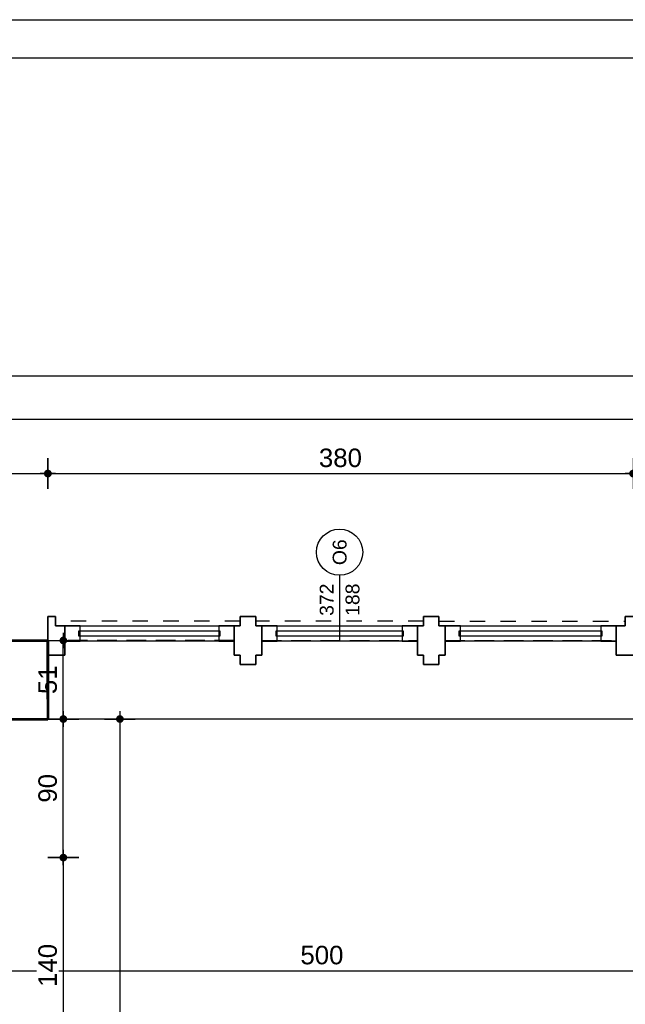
# Model space of a CAD drawing. Header units: millimetres. Extents: x 11979 to 23691, y 12825 to 41978.
# Tile 230 of 256: x 20501 to 20894, y 38966 to 39606. Entities that reach past the tile are written whole.
import ezdxf
from ezdxf.enums import TextEntityAlignment as Align

# ---------------------------------------------------------------- set-up
doc = ezdxf.new("R2010")
doc.units = ezdxf.units.MM
doc.linetypes.add('4002', pattern=[2, 1, -1])
doc.linetypes.add('DASHED', pattern=[19.05, 12.7, -6.35])
for name, color, linetype in [('-LI-WIDOK', 2, 'Continuous'), ('-RAMKA', 2, 'Continuous'), ('-WYMIAR', 8, 'Continuous'), ('_PROJEKTOWANE', 5, 'Continuous'), ('PROJEKTOWANE', 5, 'Continuous')]:
    doc.layers.add(name, color=color, linetype=linetype)
for name, color, linetype, lineweight in [('-ŚCIANY DZIAŁOWE', 3, 'Continuous', 35), ('-ŚCIANY NOŚNE', 4, 'Continuous', 53), ('CIENKA - KRESKOWANIA', 254, 'Continuous', 0)]:
    doc.layers.add(name, color=color, linetype=linetype, lineweight=lineweight)
doc.layers.add('DO USU', color=7, linetype='Continuous', true_color=0x969696)
doc.styles.add('ARIAL', font='arial.ttf', dxfattribs={"height": 0.5})
doc.styles.get("Standard").update_dxf_attribs({"font": 'arial.ttf'})
doc.dimstyles.new('CZA-KROPKA-50', dxfattribs={"dimtxt": 12, "dimasz": 1, "dimexe": 2, "dimexo": 25, "dimgap": 4, "dimtad": 1, "dimdec": 1, "dimrnd": 0.5, "dimzin": 9, "dimdsep": 46, "dimtxsty": 'Standard', "dimblk": 'CZA-KROPKA', "dimblk1": 'CZA-KROPKA', "dimblk2": 'CZA-KROPKA', "dimsah": 1, "dimcen": -20, "dimse1": 1, "dimse2": 1, "dimclrd": 8, "dimclre": 8, "dimclrt": 9, "dimadec": 0, "dimazin": 0, "dimtfac": 1, "dimtdec": 1, "dimtmove": 1, "dimatfit": 3, "dimldrblk": 'CZA-KROPKA', "dimfxl": 1, "dimtolj": 1, "dimtzin": 9, "dimarcsym": 0})

# ---------------------------------------------------------------- blocks, each defined once
blk = doc.blocks.new('CZA-KROPKA')
at = {"layer": '-WYMIAR', "linetype": 'ByBlock'}
for p, q in [((0, 10), (0, -10)), ((5, 0), (-5, 0))]:
    blk.add_line(p, q, dxfattribs=at)
at = {"layer": '-WYMIAR', "linetype": 'ByBlock', "const_width": 2.5}
blk.add_lwpolyline([(-1.25, 0, 1), (1.25, 0, 1)], format="xyb", close=True, dxfattribs=at)
blk = doc.blocks.new('*D1285')
at = {"layer": '-LI-WIDOK', "color": 8, "lineweight": -2}
blk.add_line((20448.27, 38988.15), (20946.27, 38988.15), dxfattribs=at)
at = {"layer": 'Defpoints', "color": 0}
for p in [(20447.27, 38991.65), (20947.27, 38991.65), (20947.27, 38988.15)]:
    blk.add_point(p, dxfattribs=at)
at = {"layer": '-LI-WIDOK', "color": 8, "lineweight": -2, "rotation": 180}
blk.add_blockref('CZA-KROPKA', (20447.27, 38988.15), dxfattribs=at)
at = {"layer": '-LI-WIDOK', "color": 8, "lineweight": -2}
blk.add_blockref('CZA-KROPKA', (20947.27, 38988.15), dxfattribs=at)
at = {"layer": '-LI-WIDOK', "color": 9, "insert": (20697.27, 38998.28), "char_height": 12, "attachment_point": 5}
blk.add_mtext('\\A1;500', dxfattribs=at)
blk = doc.blocks.new('*D1297')
at = {"layer": '-LI-WIDOK', "color": 8, "lineweight": -2}
blk.add_line((20529.35, 39152.65), (20529.35, 39201.65), dxfattribs=at)
at = {"layer": 'Defpoints', "color": 0}
for p in [(20529.35, 39202.65), (20530.27, 39202.65), (20529.35, 39151.65)]:
    blk.add_point(p, dxfattribs=at)
at = {"layer": '-LI-WIDOK', "color": 8, "lineweight": -2}
for p, rotation in [((20529.35, 39202.65), 90), ((20529.35, 39151.65), 270)]:
    blk.add_blockref('CZA-KROPKA', p, dxfattribs=dict(at, rotation=rotation))
at = {"layer": '-LI-WIDOK', "color": 9, "insert": (20519.22, 39177.15), "char_height": 12, "attachment_point": 5, "rotation": 90}
blk.add_mtext('\\A1;51', dxfattribs=at)
blk = doc.blocks.new('*D1415')
at = {"layer": '-LI-WIDOK', "color": 8, "lineweight": -2}
blk.add_line((20385.27, 39311.06), (20518.34, 39311.06), dxfattribs=at)
at = {"layer": 'Defpoints', "color": 0}
for p in [(20519.34, 39311.06), (20519.34, 39116.35), (20384.27, 39110.35)]:
    blk.add_point(p, dxfattribs=at)
at = {"layer": '-LI-WIDOK', "color": 8, "lineweight": -2, "rotation": 180}
blk.add_blockref('CZA-KROPKA', (20384.27, 39311.06), dxfattribs=at)
at = {"layer": '-LI-WIDOK', "color": 8, "lineweight": -2}
blk.add_blockref('CZA-KROPKA', (20519.34, 39311.06), dxfattribs=at)
at = {"layer": '-LI-WIDOK', "color": 9, "insert": (20451.81, 39321.19), "char_height": 12, "attachment_point": 5}
blk.add_mtext('\\A1;135', dxfattribs=at)
blk = doc.blocks.new('*D1416')
at = {"layer": '-LI-WIDOK', "color": 8, "lineweight": -2}
blk.add_line((20520.27, 39311.06), (20898.27, 39311.06), dxfattribs=at)
at = {"layer": 'Defpoints', "color": 0}
for p in [(20899.27, 39311.06), (20519.27, 39116.35), (20899.27, 39116.35)]:
    blk.add_point(p, dxfattribs=at)
at = {"layer": '-LI-WIDOK', "color": 8, "lineweight": -2, "rotation": 180}
blk.add_blockref('CZA-KROPKA', (20519.27, 39311.06), dxfattribs=at)
at = {"layer": '-LI-WIDOK', "color": 8, "lineweight": -2}
blk.add_blockref('CZA-KROPKA', (20899.27, 39311.06), dxfattribs=at)
at = {"layer": '-LI-WIDOK', "color": 9, "insert": (20709.27, 39321.19), "char_height": 12, "attachment_point": 5}
blk.add_mtext('\\A1;380', dxfattribs=at)
blk = doc.blocks.new('*D1429')
at = {"layer": '-LI-WIDOK', "color": 8, "lineweight": -2}
blk.add_line((19929.27, 39346.42), (20984.27, 39346.42), dxfattribs=at)
at = {"layer": 'Defpoints', "color": 0}
for p in [(20985.27, 39346.42), (19928.27, 39116.35), (20985.27, 39116.35)]:
    blk.add_point(p, dxfattribs=at)
at = {"layer": '-LI-WIDOK', "color": 8, "lineweight": -2, "rotation": 180}
blk.add_blockref('CZA-KROPKA', (19928.27, 39346.42), dxfattribs=at)
at = {"layer": '-LI-WIDOK', "color": 8, "lineweight": -2}
blk.add_blockref('CZA-KROPKA', (20985.27, 39346.42), dxfattribs=at)
at = {"layer": '-LI-WIDOK', "color": 9, "insert": (20456.77, 39356.54), "char_height": 12, "attachment_point": 5}
blk.add_mtext('\\A1;1057', dxfattribs=at)
blk = doc.blocks.new('*D1431')
at = {"layer": '-LI-WIDOK', "color": 8, "lineweight": -2}
blk.add_line((19929.27, 39374.61), (22108.27, 39374.61), dxfattribs=at)
at = {"layer": 'Defpoints', "color": 0}
for p in [(22109.27, 39374.61), (19928.27, 39116.35), (22109.27, 38815.35)]:
    blk.add_point(p, dxfattribs=at)
at = {"layer": '-LI-WIDOK', "color": 8, "lineweight": -2, "rotation": 180}
blk.add_blockref('CZA-KROPKA', (19928.27, 39374.61), dxfattribs=at)
at = {"layer": '-LI-WIDOK', "color": 8, "lineweight": -2}
blk.add_blockref('CZA-KROPKA', (22109.27, 39374.61), dxfattribs=at)
at = {"layer": '-LI-WIDOK', "color": 9, "insert": (21018.77, 39384.74), "char_height": 12, "attachment_point": 5}
blk.add_mtext('\\A1;2181', dxfattribs=at)
blk = doc.blocks.new('*D1466')
at = {"layer": '-ŚCIANY DZIAŁOWE', "color": 8, "lineweight": -2}
blk.add_line((20529.34, 39060.65), (20529.34, 38922.65), dxfattribs=at)
at = {"layer": 'Defpoints', "color": 0}
for p in [(20447.27, 39061.65), (20447.27, 38921.65), (20529.34, 38921.65)]:
    blk.add_point(p, dxfattribs=at)
at = {"layer": '-ŚCIANY DZIAŁOWE', "color": 8, "lineweight": -2}
for p, rotation in [((20529.34, 39061.65), 90), ((20529.34, 38921.65), 270)]:
    blk.add_blockref('CZA-KROPKA', p, dxfattribs=dict(at, rotation=rotation))
at = {"layer": '-ŚCIANY DZIAŁOWE', "color": 9, "insert": (20519.22, 38991.65), "char_height": 12, "attachment_point": 5, "rotation": 90, "bg_fill": 3, "box_fill_scale": 1.1, "bg_fill_color": 257, "bg_fill_transparency": 0}
blk.add_mtext('\\A1;140', dxfattribs=at)
blk = doc.blocks.new('*D1467')
at = {"layer": '-ŚCIANY DZIAŁOWE', "color": 8, "lineweight": -2}
blk.add_line((20529.35, 39062.65), (20529.35, 39150.65), dxfattribs=at)
at = {"layer": 'Defpoints', "color": 0}
for p in [(20447.27, 39151.65), (20529.35, 39151.65), (20447.27, 39061.65)]:
    blk.add_point(p, dxfattribs=at)
at = {"layer": '-ŚCIANY DZIAŁOWE', "color": 8, "lineweight": -2}
for p, rotation in [((20529.35, 39151.65), 90), ((20529.35, 39061.65), 270)]:
    blk.add_blockref('CZA-KROPKA', p, dxfattribs=dict(at, rotation=rotation))
at = {"layer": '-ŚCIANY DZIAŁOWE', "color": 9, "insert": (20519.22, 39106.65), "char_height": 12, "attachment_point": 5, "rotation": 90, "bg_fill": 3, "box_fill_scale": 1.1, "bg_fill_color": 257, "bg_fill_transparency": 0}
blk.add_mtext('\\A1;90', dxfattribs=at)
blk = doc.blocks.new('RAMAMAMA')
at = {"layer": '-RAMKA', "color": 8}
blk.add_line((11414.16, 27756.74), (14914.16, 27756.74), dxfattribs=at)
at = {"layer": '-RAMKA', "color": 2}
blk.add_line((14889.16, 27731.74), (11539.16, 27731.74), dxfattribs=at)
blk = doc.blocks.new('*D1678')
at = {"layer": '_PROJEKTOWANE', "color": 8, "lineweight": -2}
blk.add_line((20566.08, 39150.65), (20566.08, 38365.65), dxfattribs=at)
at = {"layer": 'Defpoints', "color": 0}
for p in [(20577.92, 39151.65), (20566.08, 38364.65), (20577.92, 38364.65)]:
    blk.add_point(p, dxfattribs=at)
at = {"layer": '_PROJEKTOWANE', "color": 8, "lineweight": -2}
for p, rotation in [((20566.08, 39151.65), 90), ((20566.08, 38364.65), 270)]:
    blk.add_blockref('CZA-KROPKA', p, dxfattribs=dict(at, rotation=rotation))
at = {"layer": '_PROJEKTOWANE', "color": 9, "insert": (20555.95, 38758.15), "char_height": 12, "attachment_point": 5, "rotation": 90}
blk.add_mtext('\\A1;787', dxfattribs=at)

msp = doc.modelspace()

# ---------------------------------------------------------------- linework, layer by layer
at = {"layer": '-LI-WIDOK', "linetype": 'DASHED'}
for p, q in [((20640.27, 39202.65), (20530.27, 39202.65)), ((20658.27, 39202.65), (20759.27, 39202.65)), ((20777.27, 39202.65), (20888.27, 39202.65))]:
    msp.add_line(p, q, dxfattribs=at)
at = {"layer": '-LI-WIDOK'}
msp.add_line((20899.27, 39151.65), (20519.27, 39151.65), dxfattribs=at)
at = {"layer": '-ŚCIANY DZIAŁOWE'}
for p, q in [((20519.27, 39212.15), (20519.27, 39218.15)), ((20519.27, 39218.15), (20524.27, 39218.15)), ((20524.27, 39218.15), (20524.27, 39212.15)), ((20649.27, 39218.15), (20644.27, 39218.15)), ((20644.27, 39218.15), (20644.27, 39212.15)), ((20649.27, 39218.15), (20654.27, 39218.15)), ((20654.27, 39218.15), (20654.27, 39212.15)), ((20768.27, 39218.15), (20763.27, 39218.15)), ((20763.27, 39218.15), (20763.27, 39212.15)), ((20768.27, 39218.15), (20773.27, 39218.15)), ((20773.27, 39218.15), (20773.27, 39212.15)), ((20899.27, 39218.15), (20894.27, 39218.15)), ((20894.27, 39218.15), (20894.27, 39212.15)), ((20519.27, 39212.15), (20519.27, 39202.65)), ((20524.27, 39212.15), (20530.27, 39212.15)), ((20530.27, 39212.15), (20530.27, 39193.15)), ((20530.27, 39193.15), (20530.27, 39212.15)), ((20644.27, 39212.15), (20640.27, 39212.15)), ((20640.27, 39212.15), (20640.27, 39193.15)), ((20654.27, 39212.15), (20658.27, 39212.15)), ((20658.27, 39212.15), (20658.27, 39193.15)), ((20763.27, 39212.15), (20759.27, 39212.15)), ((20759.27, 39212.15), (20759.27, 39193.15)), ((20773.27, 39212.15), (20777.27, 39212.15)), ((20777.27, 39212.15), (20777.27, 39193.15)), ((20894.27, 39212.15), (20888.27, 39212.15)), ((20888.27, 39212.15), (20888.27, 39193.15)), ((20519.27, 39202.65), (20519.27, 39164.65)), ((20530.27, 39193.15), (20519.27, 39193.15)), ((20640.27, 39193.15), (20644.27, 39193.15)), ((20644.27, 39187.15), (20644.27, 39193.15)), ((20654.27, 39193.15), (20658.27, 39193.15)), ((20654.27, 39187.15), (20654.27, 39193.15)), ((20759.27, 39193.15), (20763.27, 39193.15)), ((20763.27, 39187.15), (20763.27, 39193.15)), ((20773.27, 39193.15), (20777.27, 39193.15)), ((20773.27, 39187.15), (20773.27, 39193.15)), ((20888.27, 39193.15), (20899.27, 39193.15)), ((20649.27, 39187.15), (20644.27, 39187.15)), ((20649.27, 39187.15), (20654.27, 39187.15)), ((20768.27, 39187.15), (20763.27, 39187.15)), ((20768.27, 39187.15), (20773.27, 39187.15))]:
    msp.add_line(p, q, dxfattribs=at)
at = {"layer": '-ŚCIANY NOŚNE'}
for p, q in [((20409.27, 39202.65), (20519.27, 39202.65)), ((20519.27, 39202.65), (20519.27, 39151.65)), ((20519.27, 39164.65), (20519.27, 39202.65)), ((20447.27, 39151.65), (20519.27, 39151.65))]:
    msp.add_line(p, q, dxfattribs=at)
at = {"layer": 'CIENKA - KRESKOWANIA', "linetype": 'DASHED', "ltscale": 0.5}
for p, q in [((20530.27, 39212.15), (20644.27, 39212.15)), ((20654.27, 39212.15), (20763.27, 39212.15)), ((20773.27, 39212.15), (20894.27, 39212.15))]:
    msp.add_line(p, q, dxfattribs=at)
at = {"layer": 'DO USU', "linetype": '4002', "ltscale": 10}
for p, q in [((20644.27, 39215.15), (20524.27, 39215.15)), ((20763.27, 39215.15), (20654.27, 39215.15)), ((20773.27, 39215.15), (20894.27, 39215.15))]:
    msp.add_line(p, q, dxfattribs=at)
at = {"layer": 'PROJEKTOWANE'}
msp.add_line((20708.75, 39244.97), (20708.77, 39202.15), dxfattribs=at)
for points in [[(20530.27, 39202.15), (20540.27, 39202.15), (20540.27, 39212.15), (20530.27, 39212.15)], [(20640.27, 39202.15), (20530.27, 39202.15), (20530.27, 39212.15), (20640.27, 39212.15)], [(20539.27, 39208.65), (20539.27, 39205.65), (20631.27, 39205.65), (20631.27, 39208.65)], [(20630.27, 39202.15), (20640.27, 39202.15), (20640.27, 39212.15), (20630.27, 39212.15)], [(20658.27, 39202.15), (20668.27, 39202.15), (20668.27, 39212.15), (20658.27, 39212.15)], [(20658.27, 39212.15), (20759.27, 39212.15), (20759.27, 39202.15), (20658.27, 39202.15)], [(20667.27, 39208.65), (20667.27, 39205.65), (20750.27, 39205.65), (20750.27, 39208.65)], [(20749.27, 39202.15), (20759.27, 39202.15), (20759.27, 39212.15), (20749.27, 39212.15)], [(20777.27, 39202.15), (20787.27, 39202.15), (20787.27, 39212.15), (20777.27, 39212.15)], [(20777.27, 39212.15), (20888.27, 39212.15), (20888.27, 39202.15), (20777.27, 39202.15)], [(20786.27, 39208.65), (20786.27, 39205.65), (20879.27, 39205.65), (20879.27, 39208.65)], [(20878.27, 39202.15), (20888.27, 39202.15), (20888.27, 39212.15), (20878.27, 39212.15)]]:
    msp.add_lwpolyline(points, close=True, dxfattribs=at)
msp.add_circle((20708.75, 39259.97), 15, dxfattribs=at)

# ---------------------------------------------------------------- texts
at = {"layer": 'PROJEKTOWANE', "style": 'ARIAL'}
for s, p in [('O6', (20708.75, 39259.97)), ('372', (20700.35, 39229.14)), ('188', (20717.13, 39229.14))]:
    msp.add_text(s, height=9, rotation=90, dxfattribs=at).set_placement(p, align=Align.MIDDLE_CENTER)

# ---------------------------------------------------------------- dimensions: what is measured, and where the dimension line sits
at = {"layer": '-LI-WIDOK'}
for base, p1, p2, picture, middle in [((22109.27, 39374.61), (19928.27, 39116.35), (22109.27, 38815.35), '*D1431', (21018.77, 39384.74)), ((20985.27, 39346.42), (19928.27, 39116.35), (20985.27, 39116.35), '*D1429', (20456.77, 39356.54)), ((20519.34, 39311.06), (20384.27, 39110.35), (20519.34, 39116.35), '*D1415', (20451.81, 39321.19)), ((20899.27, 39311.06), (20519.27, 39116.35), (20899.27, 39116.35), '*D1416', (20709.27, 39321.19)), ((20947.27, 38988.15), (20447.27, 38991.65), (20947.27, 38991.65), '*D1285', (20697.27, 38998.28))]:
    dim = msp.add_linear_dim(base=base, p1=p1, p2=p2, dimstyle='CZA-KROPKA-50', override={"dimfxl": 0, "dimfxlon": 1}, dxfattribs=at)
    dim.commit()
    dim.dimension.update_dxf_attribs({"geometry": picture, "text_midpoint": middle})
dim = msp.add_linear_dim(base=(20529.35, 39202.65), p1=(20529.35, 39151.65), p2=(20530.27, 39202.65), angle=90, dimstyle='CZA-KROPKA-50', override={"dimfxl": 0, "dimfxlon": 1}, dxfattribs=at)
dim.commit()
dim.dimension.update_dxf_attribs({"geometry": '*D1297', "text_midpoint": (20519.22, 39177.15)})
at = {"layer": '_PROJEKTOWANE'}
dim = msp.add_linear_dim(base=(20566.08, 38364.65), p1=(20577.92, 39151.65), p2=(20577.92, 38364.65), angle=90, dimstyle='CZA-KROPKA-50', dxfattribs=at)
dim.commit()
dim.dimension.update_dxf_attribs({"geometry": '*D1678', "text_midpoint": (20555.95, 38758.15)})

# ---------------------------------------------------------------- next in the draw order: dimensions: what is measured, and where the dimension line sits
at = {"layer": '-ŚCIANY DZIAŁOWE'}
dim = msp.add_linear_dim(base=(20529.34, 38921.65), p1=(20447.27, 39061.65), p2=(20447.27, 38921.65), angle=90, dimstyle='CZA-KROPKA-50', override={"dimfxl": 0, "dimfxlon": 1, "dimtfill": 1}, dxfattribs=at)
dim.commit()
dim.dimension.update_dxf_attribs({"geometry": '*D1466', "text_midpoint": (20519.22, 38991.65)})

# ---------------------------------------------------------------- next in the draw order: dimensions: what is measured, and where the dimension line sits
dim = msp.add_linear_dim(base=(20529.35, 39151.65), p1=(20447.27, 39061.65), p2=(20447.27, 39151.65), angle=90, dimstyle='CZA-KROPKA-50', override={"dimfxl": 0, "dimfxlon": 1, "dimtfill": 1}, dxfattribs=at)
dim.commit()
dim.dimension.update_dxf_attribs({"geometry": '*D1467', "text_midpoint": (20519.22, 39106.65)})

# ---------------------------------------------------------------- next in the draw order: block references
at = {"layer": '_PROJEKTOWANE'}
msp.add_blockref('RAMAMAMA', (8123.22, 11849.06), dxfattribs=at)

doc.saveas('drawing.dxf')
